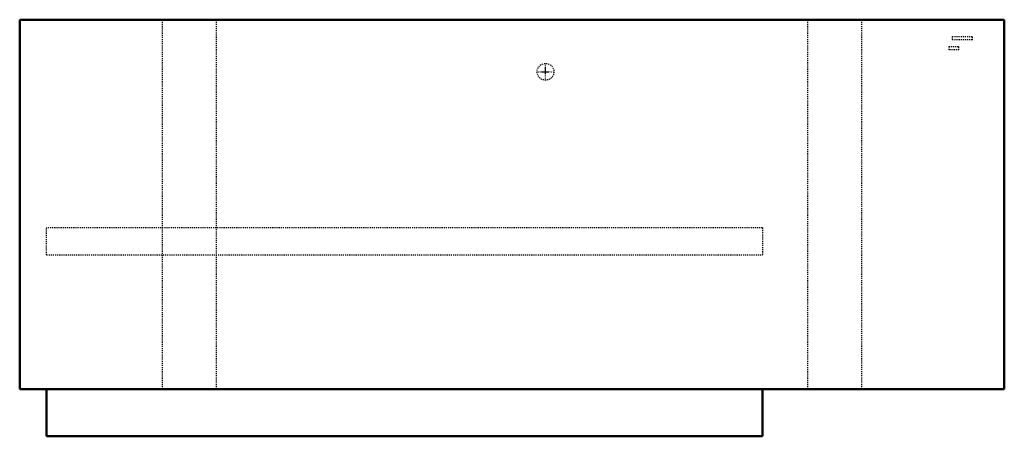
# Model space of a CAD drawing. Header units: millimetres. Extents: x -465 to 465, y -197 to 197.
import ezdxf

# ---------------------------------------------------------------- set-up
doc = ezdxf.new("R2010")
doc.units = ezdxf.units.MM
doc.linetypes.add('Center', pattern=[1.5, 0.45, -0.5, 0.05, -0.5])
doc.linetypes.add('Dashed', pattern=[2, 1, -1])
for name, color, linetype, lineweight in [('AM_0', 7, 'Continuous', 50), ('AM_7', 7, 'Center', 25), ('AM_9', 6, 'Dashed', 25)]:
    doc.layers.add(name, color=color, linetype=linetype, lineweight=lineweight)

# ---------------------------------------------------------------- blocks, each defined once
blk = doc.blocks.new('1_DC6VSS2410A_PART8_0_in_DC6VSS2410A_4')
at = {"layer": 'AM_0'}
for p, q in [((-465.1375, 196.85), (-465.1375, -152.4)), ((465.1375, 196.85), (-465.1375, 196.85)), ((465.1375, -152.4), (465.1375, 196.85)), ((-465.1375, -152.4), (465.1375, -152.4))]:
    blk.add_line(p, q, dxfattribs=at)
blk = doc.blocks.new('2_DC6VSS2410A_PART7_0_in_DC6VSS2410A_4')
at = {"layer": 'AM_9'}
for p, q in [((-330.2, -152.4), (-330.2, 196.85)), ((-279.4, 196.85), (-279.4, -152.4))]:
    blk.add_line(p, q, dxfattribs=at)
blk = doc.blocks.new('3_DC6VSS2410A_PART6_0_in_DC6VSS2410A_4')
at = {"layer": 'AM_9'}
for p, q in [((279.4, -152.4), (279.4, 196.85)), ((330.2, 196.85), (330.2, -152.4))]:
    blk.add_line(p, q, dxfattribs=at)
blk = doc.blocks.new('4_DC6VSS2410A_PART5_0_in_DC6VSS2410A_4')
at = {"layer": 'AM_9'}
for p, q in [((412.75, 171.45), (422.275, 171.45)), ((412.75, 171.45), (412.75, 168.275)), ((422.275, 168.275), (412.75, 168.275)), ((422.275, 168.275), (422.275, 171.45))]:
    blk.add_line(p, q, dxfattribs=at)
blk = doc.blocks.new('5_DC6VSS2410A_PART4_0_in_DC6VSS2410A_4')
at = {"layer": 'AM_9'}
for p, q in [((415.925, 180.975), (434.975, 180.975)), ((415.925, 180.975), (415.925, 177.8)), ((434.975, 177.8), (415.925, 177.8)), ((434.975, 177.8), (434.975, 180.975))]:
    blk.add_line(p, q, dxfattribs=at)
blk = doc.blocks.new('6_DC6VSS2410A_PART3_0_in_DC6VSS2410A_4')
at = {"layer": 'AM_7'}
for p, q in [((31.6865, 139.303125), (31.6865, 155.971875)), ((23.352125, 147.6375), (40.020875, 147.6375))]:
    blk.add_line(p, q, dxfattribs=at)
at = {"layer": 'AM_9'}
blk.add_circle((31.6865, 147.6375), 7.9375, dxfattribs=at)
blk = doc.blocks.new('7_DC6VSS2410A_PART2_0_in_DC6VSS2410A_4')
at = {"layer": 'AM_9'}
for p, q in [((236.5375, 0), (-439.7375, 0)), ((-439.7375, -25.4), (-439.7375, 0)), ((236.5375, 0), (236.5375, -25.4)), ((-439.7375, -25.4), (236.5375, -25.4))]:
    blk.add_line(p, q, dxfattribs=at)
blk = doc.blocks.new('8_DC6VSS2410A_PART1_0_in_DC6VSS2410A_4')
at = {"layer": 'AM_0'}
for p, q in [((-439.7375, -196.85), (-439.7375, -152.4)), ((236.5375, -152.4), (236.5375, -196.85)), ((236.5375, -196.85), (-439.7375, -196.85))]:
    blk.add_line(p, q, dxfattribs=at)

msp = doc.modelspace()

# ---------------------------------------------------------------- block references
for name in ['1_DC6VSS2410A_PART8_0_in_DC6VSS2410A_4', '2_DC6VSS2410A_PART7_0_in_DC6VSS2410A_4', '3_DC6VSS2410A_PART6_0_in_DC6VSS2410A_4', '5_DC6VSS2410A_PART4_0_in_DC6VSS2410A_4', '4_DC6VSS2410A_PART5_0_in_DC6VSS2410A_4', '6_DC6VSS2410A_PART3_0_in_DC6VSS2410A_4', '7_DC6VSS2410A_PART2_0_in_DC6VSS2410A_4', '8_DC6VSS2410A_PART1_0_in_DC6VSS2410A_4']:
    msp.add_blockref(name, (0, 0))

doc.saveas('drawing.dxf')
